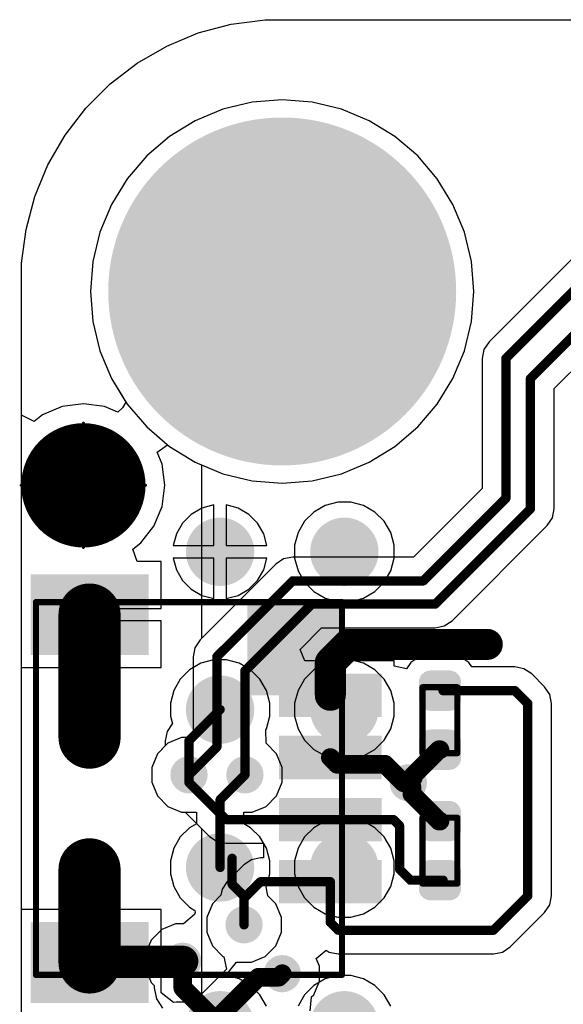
# Model space of a CAD drawing. Header units: inches. Extents: x 0.3 to 40.7, y 0 to 25.4.
# Tile 2 of 13: x 0.3 to 9, y 9.2 to 25.1. Entities that reach past the tile are written whole.
import ezdxf

# ---------------------------------------------------------------- set-up
doc = ezdxf.new("R2010")
doc.units = ezdxf.units.IN
for name, color, linetype in [('BOTTOM', 5, 'Continuous'), ('Bottom Solder', 6, 'Continuous'), ('Pad Holes', 156, 'Continuous'), ('TOP', 1, 'Continuous'), ('Top Assembly', 56, 'Continuous'), ('Top Solder', 216, 'Continuous'), ('Via Holes', 16, 'Continuous')]:
    doc.layers.add(name, color=color, linetype=linetype)

# ---------------------------------------------------------------- blocks, each defined once
blk = doc.blocks.new('F_____________1___F_________1_2630')
at = {"layer": 'TOP'}
h = blk.add_hatch(color=1, dxfattribs=at)
edge = h.paths.add_edge_path()
edge.add_arc((0, 0), 0.5, 0, 360)
at = {"layer": 'Top Solder'}
h = blk.add_hatch(color=216, dxfattribs=at)
edge = h.paths.add_edge_path()
edge.add_arc((0, 0), 1, 0, 360)
at = {"layer": 'TOP'}
for points, const_width in [([(0.5, 0, 1), (-0.5, 0, 1)], 1), ([(-0.75, 0, 1), (-0.25, 0, 1)], 0.5), ([(0.25, 0, 1), (0.75, 0, 1)], 0.5)]:
    blk.add_lwpolyline(points, format="xyb", close=True, dxfattribs=dict(at, const_width=const_width))
at = {"layer": 'Top Assembly', "const_width": 0.05}
for points in [[(0, 0), (0, 1)], [(0, 0), (-1, 0)], [(1, 0), (0, 0)], [(0, -1), (0, 0)]]:
    blk.add_lwpolyline(points, dxfattribs=at)
at = {"layer": 'Top Assembly'}
for points, const_width in [([(-0.012, 1, 1), (0.012, 1, 1)], 0.025), ([(0.5, 0, 1), (-0.5, 0, 1)], 0.05), ([(-1.012, 0, 1), (-0.988, 0, 1)], 0.025), ([(-0.512, 0, 1), (-0.487, 0, 1)], 0.025), ([(-0.012, 0, 1), (0.012, 0, 1)], 0.025), ([(-0.012, 0, 1), (0.012, 0, 1)], 0.025), ([(-0.012, 0, 1), (0.012, 0, 1)], 0.025), ([(-0.012, 0, 1), (0.012, 0, 1)], 0.025), ([(0.487, 0, 1), (0.512, 0, 1)], 0.025), ([(0.988, 0, 1), (1.012, 0, 1)], 0.025), ([(-0.012, -1, 1), (0.012, -1, 1)], 0.025)]:
    blk.add_lwpolyline(points, format="xyb", close=True, dxfattribs=dict(at, const_width=const_width))
blk = doc.blocks.new('RES_0402_2641')
at = {"layer": 'TOP'}
h = blk.add_hatch(color=1, dxfattribs=at)
edge = h.paths.add_edge_path()
edge.add_arc((-0.34, -0.15), 0.14, 270, 360)
edge.add_line((-0.2, -0.15), (-0.2, 0.15))
edge.add_arc((-0.34, 0.15), 0.14, 0, 90)
edge.add_line((-0.34, 0.29), (-0.61, 0.29))
edge.add_arc((-0.61, 0.15), 0.14, 90, 180)
edge.add_line((-0.75, 0.15), (-0.75, -0.15))
edge.add_arc((-0.61, -0.15), 0.14, 180, 270)
edge.add_line((-0.61, -0.29), (-0.34, -0.29))
h = blk.add_hatch(color=1, dxfattribs=at)
edge = h.paths.add_edge_path()
edge.add_arc((0.34, 0.15), 0.14, 90, 180)
edge.add_line((0.2, 0.15), (0.2, -0.15))
edge.add_arc((0.34, -0.15), 0.14, 180, 270)
edge.add_line((0.34, -0.29), (0.61, -0.29))
edge.add_arc((0.61, -0.15), 0.14, 270, 360)
edge.add_line((0.75, -0.15), (0.75, 0.15))
edge.add_arc((0.61, 0.15), 0.14, 0, 90)
edge.add_line((0.61, 0.29), (0.34, 0.29))
at = {"layer": 'Top Solder'}
h = blk.add_hatch(color=216, dxfattribs=at)
edge = h.paths.add_edge_path()
edge.add_arc((-0.34, -0.15), 0.19, 270, 360)
edge.add_line((-0.15, -0.15), (-0.15, 0.15))
edge.add_arc((-0.34, 0.15), 0.19, 0, 90)
edge.add_line((-0.34, 0.34), (-0.61, 0.34))
edge.add_arc((-0.61, 0.15), 0.19, 90, 180)
edge.add_line((-0.8, 0.15), (-0.8, -0.15))
edge.add_arc((-0.61, -0.15), 0.19, 180, 270)
edge.add_line((-0.61, -0.34), (-0.34, -0.34))
h = blk.add_hatch(color=216, dxfattribs=at)
edge = h.paths.add_edge_path()
edge.add_arc((0.34, 0.15), 0.19, 90, 180)
edge.add_line((0.15, 0.15), (0.15, -0.15))
edge.add_arc((0.34, -0.15), 0.19, 180, 270)
edge.add_line((0.34, -0.34), (0.61, -0.34))
edge.add_arc((0.61, -0.15), 0.19, 270, 360)
edge.add_line((0.8, -0.15), (0.8, 0.15))
edge.add_arc((0.61, 0.15), 0.19, 0, 90)
edge.add_line((0.61, 0.34), (0.34, 0.34))
at = {"layer": 'Top Assembly', "const_width": 0.1}
for points in [[(-0.53, -0.28), (-0.53, 0.28)], [(0.53, 0.28), (-0.53, 0.28)], [(0.53, -0.28), (0.53, 0.28)], [(0.53, -0.28), (-0.53, -0.28)]]:
    blk.add_lwpolyline(points, dxfattribs=at)
at = {"layer": 'Top Assembly', "const_width": 0.05}
for points in [[(-0.555, 0.28, 1), (-0.505, 0.28, 1)], [(-0.555, 0.28, 1), (-0.505, 0.28, 1)], [(0.505, 0.28, 1), (0.555, 0.28, 1)], [(0.505, 0.28, 1), (0.555, 0.28, 1)], [(-0.555, -0.28, 1), (-0.505, -0.28, 1)], [(-0.555, -0.28, 1), (-0.505, -0.28, 1)], [(0.505, -0.28, 1), (0.555, -0.28, 1)], [(0.505, -0.28, 1), (0.555, -0.28, 1)]]:
    blk.add_lwpolyline(points, format="xyb", close=True, dxfattribs=at)
blk = doc.blocks.new('RES_0402_2642')
at = {"layer": 'TOP'}
h = blk.add_hatch(color=1, dxfattribs=at)
edge = h.paths.add_edge_path()
edge.add_arc((-0.34, -0.15), 0.14, 270, 360)
edge.add_line((-0.2, -0.15), (-0.2, 0.15))
edge.add_arc((-0.34, 0.15), 0.14, 0, 90)
edge.add_line((-0.34, 0.29), (-0.61, 0.29))
edge.add_arc((-0.61, 0.15), 0.14, 90, 180)
edge.add_line((-0.75, 0.15), (-0.75, -0.15))
edge.add_arc((-0.61, -0.15), 0.14, 180, 270)
edge.add_line((-0.61, -0.29), (-0.34, -0.29))
h = blk.add_hatch(color=1, dxfattribs=at)
edge = h.paths.add_edge_path()
edge.add_arc((0.34, 0.15), 0.14, 90, 180)
edge.add_line((0.2, 0.15), (0.2, -0.15))
edge.add_arc((0.34, -0.15), 0.14, 180, 270)
edge.add_line((0.34, -0.29), (0.61, -0.29))
edge.add_arc((0.61, -0.15), 0.14, 270, 360)
edge.add_line((0.75, -0.15), (0.75, 0.15))
edge.add_arc((0.61, 0.15), 0.14, 0, 90)
edge.add_line((0.61, 0.29), (0.34, 0.29))
at = {"layer": 'Top Solder'}
h = blk.add_hatch(color=216, dxfattribs=at)
edge = h.paths.add_edge_path()
edge.add_arc((-0.34, -0.15), 0.19, 270, 360)
edge.add_line((-0.15, -0.15), (-0.15, 0.15))
edge.add_arc((-0.34, 0.15), 0.19, 0, 90)
edge.add_line((-0.34, 0.34), (-0.61, 0.34))
edge.add_arc((-0.61, 0.15), 0.19, 90, 180)
edge.add_line((-0.8, 0.15), (-0.8, -0.15))
edge.add_arc((-0.61, -0.15), 0.19, 180, 270)
edge.add_line((-0.61, -0.34), (-0.34, -0.34))
h = blk.add_hatch(color=216, dxfattribs=at)
edge = h.paths.add_edge_path()
edge.add_arc((0.34, 0.15), 0.19, 90, 180)
edge.add_line((0.15, 0.15), (0.15, -0.15))
edge.add_arc((0.34, -0.15), 0.19, 180, 270)
edge.add_line((0.34, -0.34), (0.61, -0.34))
edge.add_arc((0.61, -0.15), 0.19, 270, 360)
edge.add_line((0.8, -0.15), (0.8, 0.15))
edge.add_arc((0.61, 0.15), 0.19, 0, 90)
edge.add_line((0.61, 0.34), (0.34, 0.34))
at = {"layer": 'Top Assembly', "const_width": 0.1}
for points in [[(-0.53, 0.28), (-0.53, -0.28)], [(-0.53, 0.28), (0.53, 0.28)], [(0.53, 0.28), (0.53, -0.28)], [(-0.53, -0.28), (0.53, -0.28)]]:
    blk.add_lwpolyline(points, dxfattribs=at)
at = {"layer": 'Top Assembly', "const_width": 0.05}
for points in [[(-0.555, 0.28, 1), (-0.505, 0.28, 1)], [(-0.555, 0.28, 1), (-0.505, 0.28, 1)], [(0.505, 0.28, 1), (0.555, 0.28, 1)], [(0.505, 0.28, 1), (0.555, 0.28, 1)], [(-0.555, -0.28, 1), (-0.505, -0.28, 1)], [(-0.555, -0.28, 1), (-0.505, -0.28, 1)], [(0.505, -0.28, 1), (0.555, -0.28, 1)], [(0.505, -0.28, 1), (0.555, -0.28, 1)]]:
    blk.add_lwpolyline(points, format="xyb", close=True, dxfattribs=at)
blk = doc.blocks.new('SM04B_SRSS_TB_LF__SN__F_________1_2643')
at = {"layer": 'TOP'}
for points in [[(-3.4, 2.838), (-2.2, 2.838), (-2.2, 1.038), (-3.4, 1.038)], [(2.2, 2.838), (3.4, 2.838), (3.4, 1.038), (2.2, 1.038)], [(-1.8, -1.162), (-1.2, -1.162), (-1.2, -2.712), (-1.8, -2.712)], [(-0.8, -1.162), (-0.2, -1.162), (-0.2, -2.712), (-0.8, -2.712)], [(0.2, -1.162), (0.8, -1.162), (0.8, -2.712), (0.2, -2.712)], [(1.2, -1.162), (1.8, -1.162), (1.8, -2.712), (1.2, -2.712)]]:
    blk.add_hatch(color=1, dxfattribs=at).paths.add_polyline_path(points)
at = {"layer": 'Top Assembly'}
blk.add_hatch(color=56, dxfattribs=at).paths.add_polyline_path([(1.5, -2.125), (3, -2.125), (3, -0.6), (1.5, -0.6)])
at = {"layer": 'Top Solder'}
for points in [[(-3.45, 2.888), (-2.15, 2.888), (-2.15, 0.988), (-3.45, 0.988)], [(2.15, 2.888), (3.45, 2.888), (3.45, 0.988), (2.15, 0.988)], [(-1.85, -1.112), (-1.15, -1.112), (-1.15, -2.762), (-1.85, -2.762)], [(-0.85, -1.112), (-0.15, -1.112), (-0.15, -2.762), (-0.85, -2.762)], [(0.15, -1.112), (0.85, -1.112), (0.85, -2.762), (0.15, -2.762)], [(1.15, -1.112), (1.85, -1.112), (1.85, -2.762), (1.15, -2.762)]]:
    blk.add_hatch(color=216, dxfattribs=at).paths.add_polyline_path(points)
at = {"layer": 'Top Assembly', "const_width": 0.1}
for points in [[(-3, 2.8), (-3, -2.125)], [(-3, 2.8), (0.675, 2.8)], [(0.675, 2.8), (3, 2.8)], [(3, 2.8), (3, -2.125)], [(-3, -2.125), (0, -2.125)], [(3, -2.125), (0, -2.125)]]:
    blk.add_lwpolyline(points, dxfattribs=at)
at = {"layer": 'Top Assembly', "const_width": 0.05}
for points in [[(-3.025, 2.8, 1), (-2.975, 2.8, 1)], [(-3.025, 2.8, 1), (-2.975, 2.8, 1)], [(0.65, 2.8, 1), (0.7, 2.8, 1)], [(0.65, 2.8, 1), (0.7, 2.8, 1)], [(2.975, 2.8, 1), (3.025, 2.8, 1)], [(2.975, 2.8, 1), (3.025, 2.8, 1)], [(-3.025, -2.125, 1), (-2.975, -2.125, 1)], [(-3.025, -2.125, 1), (-2.975, -2.125, 1)], [(-0.025, -2.125, 1), (0.025, -2.125, 1)], [(-0.025, -2.125, 1), (0.025, -2.125, 1)], [(2.975, -2.125, 1), (3.025, -2.125, 1)], [(2.975, -2.125, 1), (3.025, -2.125, 1)]]:
    blk.add_lwpolyline(points, format="xyb", close=True, dxfattribs=at)
blk = doc.blocks.new('TP_1_00MM_B_2647')
at = {"layer": 'BOTTOM'}
h = blk.add_hatch(color=5, dxfattribs=at)
edge = h.paths.add_edge_path()
edge.add_arc((0, 0), 0.5, 0, 360)
at = {"layer": 'Bottom Solder'}
h = blk.add_hatch(color=6, dxfattribs=at)
edge = h.paths.add_edge_path()
edge.add_arc((0, 0), 0.55, 0, 360)
blk = doc.blocks.new('TP_1_00MM_B_2648')
at = {"layer": 'BOTTOM'}
h = blk.add_hatch(color=5, dxfattribs=at)
edge = h.paths.add_edge_path()
edge.add_arc((0, 0), 0.5, 0, 360)
at = {"layer": 'Bottom Solder'}
h = blk.add_hatch(color=6, dxfattribs=at)
edge = h.paths.add_edge_path()
edge.add_arc((0, 0), 0.55, 0, 360)
blk = doc.blocks.new('TP_1_00MM_B_2649')
at = {"layer": 'BOTTOM'}
h = blk.add_hatch(color=5, dxfattribs=at)
edge = h.paths.add_edge_path()
edge.add_arc((0, 0), 0.5, 0, 360)
at = {"layer": 'Bottom Solder'}
h = blk.add_hatch(color=6, dxfattribs=at)
edge = h.paths.add_edge_path()
edge.add_arc((0, 0), 0.55, 0, 360)
blk = doc.blocks.new('TP_1_00MM_B_2650')
at = {"layer": 'BOTTOM'}
h = blk.add_hatch(color=5, dxfattribs=at)
edge = h.paths.add_edge_path()
edge.add_arc((0, 0), 0.5, 0, 360)
at = {"layer": 'Bottom Solder'}
h = blk.add_hatch(color=6, dxfattribs=at)
edge = h.paths.add_edge_path()
edge.add_arc((0, 0), 0.55, 0, 360)
blk = doc.blocks.new('TP_1_00MM_B_2651')
at = {"layer": 'BOTTOM'}
h = blk.add_hatch(color=5, dxfattribs=at)
edge = h.paths.add_edge_path()
edge.add_arc((0, 0), 0.5, 0, 360)
at = {"layer": 'Bottom Solder'}
h = blk.add_hatch(color=6, dxfattribs=at)
edge = h.paths.add_edge_path()
edge.add_arc((0, 0), 0.55, 0, 360)
blk = doc.blocks.new('TP_1_00MM_B_2652')
at = {"layer": 'BOTTOM'}
h = blk.add_hatch(color=5, dxfattribs=at)
edge = h.paths.add_edge_path()
edge.add_arc((0, 0), 0.5, 0, 360)
at = {"layer": 'Bottom Solder'}
h = blk.add_hatch(color=6, dxfattribs=at)
edge = h.paths.add_edge_path()
edge.add_arc((0, 0), 0.55, 0, 360)
blk = doc.blocks.new('TP_1_00MM_B_2653')
at = {"layer": 'BOTTOM'}
h = blk.add_hatch(color=5, dxfattribs=at)
edge = h.paths.add_edge_path()
edge.add_arc((0, 0), 0.5, 0, 360)
at = {"layer": 'Bottom Solder'}
h = blk.add_hatch(color=6, dxfattribs=at)
edge = h.paths.add_edge_path()
edge.add_arc((0, 0), 0.55, 0, 360)
blk = doc.blocks.new('TP_1_00MM_B_2654')
at = {"layer": 'BOTTOM'}
h = blk.add_hatch(color=5, dxfattribs=at)
edge = h.paths.add_edge_path()
edge.add_arc((0, 0), 0.5, 0, 360)
at = {"layer": 'Bottom Solder'}
h = blk.add_hatch(color=6, dxfattribs=at)
edge = h.paths.add_edge_path()
edge.add_arc((0, 0), 0.55, 0, 360)

msp = doc.modelspace()

# ---------------------------------------------------------------- hatches: boundary and pattern name
at = {"layer": 'BOTTOM'}
h = msp.add_hatch(color=5, dxfattribs=at)
edge = h.paths.add_edge_path()
edge.add_arc((4.5, 20.68), 1.5, 0, 360)
h = msp.add_hatch(color=5, dxfattribs=at)
edge = h.paths.add_edge_path()
edge.add_arc((3, 12.9), 0.3, 0, 360)
h = msp.add_hatch(color=5, dxfattribs=at)
edge = h.paths.add_edge_path()
edge.add_arc((3.9, 12.9), 0.3, 0, 360)
h = msp.add_hatch(color=5, dxfattribs=at)
edge = h.paths.add_edge_path()
edge.add_arc((6.53, 12.772), 0.3, 0, 360)
h = msp.add_hatch(color=5, dxfattribs=at)
edge = h.paths.add_edge_path()
edge.add_arc((3.886, 10.486), 0.3, 0, 360)
h = msp.add_hatch(color=5, dxfattribs=at)
edge = h.paths.add_edge_path()
edge.add_arc((2.9, 9.9), 0.3, 0, 360)
h = msp.add_hatch(color=5, dxfattribs=at)
edge = h.paths.add_edge_path()
edge.add_arc((4.5, 9.7), 0.3, 0, 360)
at = {"layer": 'Bottom Solder'}
h = msp.add_hatch(color=6, dxfattribs=at)
edge = h.paths.add_edge_path()
edge.add_arc((4.5, 20.68), 2.8, 0, 360)
at = {"layer": 'Pad Holes'}
h = msp.add_hatch(color=7, dxfattribs=at)
edge = h.paths.add_edge_path()
edge.add_arc((4.5, 20.68), 1.6, 0, 360)
at = {"layer": 'TOP'}
h = msp.add_hatch(color=1, dxfattribs=at)
edge = h.paths.add_edge_path()
edge.add_arc((4.5, 20.68), 1.5, 0, 360)
h = msp.add_hatch(color=1, dxfattribs=at)
edge = h.paths.add_edge_path()
edge.add_arc((3, 12.9), 0.3, 0, 360)
h = msp.add_hatch(color=1, dxfattribs=at)
edge = h.paths.add_edge_path()
edge.add_arc((3.9, 12.9), 0.3, 0, 360)
h = msp.add_hatch(color=1, dxfattribs=at)
edge = h.paths.add_edge_path()
edge.add_arc((6.53, 12.772), 0.3, 0, 360)
h = msp.add_hatch(color=1, dxfattribs=at)
edge = h.paths.add_edge_path()
edge.add_arc((3.886, 10.486), 0.3, 0, 360)
h = msp.add_hatch(color=1, dxfattribs=at)
edge = h.paths.add_edge_path()
edge.add_arc((2.9, 9.9), 0.3, 0, 360)
h = msp.add_hatch(color=1, dxfattribs=at)
edge = h.paths.add_edge_path()
edge.add_arc((4.5, 9.7), 0.3, 0, 360)
at = {"layer": 'Top Solder'}
h = msp.add_hatch(color=216, dxfattribs=at)
edge = h.paths.add_edge_path()
edge.add_arc((4.5, 20.68), 2.8, 0, 360)
at = {"layer": 'Via Holes'}
h = msp.add_hatch(color=7, dxfattribs=at)
edge = h.paths.add_edge_path()
edge.add_arc((3, 12.9), 0.15, 0, 360)
h = msp.add_hatch(color=7, dxfattribs=at)
edge = h.paths.add_edge_path()
edge.add_arc((3.9, 12.9), 0.15, 0, 360)
h = msp.add_hatch(color=7, dxfattribs=at)
edge = h.paths.add_edge_path()
edge.add_arc((6.53, 12.772), 0.15, 0, 360)
h = msp.add_hatch(color=7, dxfattribs=at)
edge = h.paths.add_edge_path()
edge.add_arc((3.886, 10.486), 0.15, 0, 360)
h = msp.add_hatch(color=7, dxfattribs=at)
edge = h.paths.add_edge_path()
edge.add_arc((2.9, 9.9), 0.15, 0, 360)
h = msp.add_hatch(color=7, dxfattribs=at)
edge = h.paths.add_edge_path()
edge.add_arc((4.5, 9.7), 0.15, 0, 360)

# ---------------------------------------------------------------- linework, layer by layer
at = {"layer": 'BOTTOM'}
for p, q in [((3.68, 24.982), (4.225, 25.054)), ((4.225, 25.054), (4.5, 25.054)), ((4.5, 25.054), (15.725, 25.054)), ((3.149, 24.84), (3.68, 24.982)), ((2.641, 24.63), (3.149, 24.84)), ((2.165, 24.355), (2.641, 24.63)), ((1.729, 24.02), (2.165, 24.355)), ((1.34, 23.631), (1.729, 24.02)), ((1.005, 23.195), (1.34, 23.631)), ((3.547, 23.614), (3.1, 23.428)), ((4.017, 23.727), (3.547, 23.614)), ((4.5, 23.765), (4.017, 23.727)), ((4.983, 23.727), (4.5, 23.765)), ((5.453, 23.614), (4.983, 23.727)), ((5.9, 23.428), (5.453, 23.614)), ((3.1, 23.428), (2.687, 23.175)), ((6.313, 23.175), (5.9, 23.428)), ((0.73, 22.719), (1.005, 23.195)), ((2.687, 23.175), (2.319, 22.861)), ((6.681, 22.861), (6.313, 23.175)), ((2.319, 22.861), (2.005, 22.493)), ((6.995, 22.493), (6.681, 22.861)), ((0.52, 22.211), (0.73, 22.719)), ((2.005, 22.493), (1.752, 22.08)), ((7.248, 22.08), (6.995, 22.493)), ((0.378, 21.68), (0.52, 22.211)), ((1.752, 22.08), (1.566, 21.633)), ((7.434, 21.633), (7.248, 22.08)), ((0.306, 21.135), (0.378, 21.68)), ((1.566, 21.633), (1.453, 21.163)), ((7.547, 21.163), (7.434, 21.633)), ((0.306, 20.86), (0.306, 21.135)), ((1.453, 21.163), (1.416, 20.68)), ((7.585, 20.68), (7.547, 21.163)), ((0.306, 4.5), (0.306, 20.86)), ((1.416, 20.68), (1.453, 20.197)), ((7.547, 20.197), (7.585, 20.68)), ((1.453, 20.197), (1.566, 19.727)), ((7.434, 19.727), (7.547, 20.197)), ((1.566, 19.727), (1.752, 19.28)), ((7.248, 19.28), (7.434, 19.727)), ((1.752, 19.28), (2.005, 18.867)), ((6.995, 18.867), (7.248, 19.28)), ((2.005, 18.867), (2.319, 18.499)), ((6.681, 18.499), (6.995, 18.867)), ((2.319, 18.499), (2.687, 18.185)), ((6.313, 18.185), (6.681, 18.499)), ((2.687, 18.185), (3.1, 17.932)), ((5.9, 17.932), (6.313, 18.185)), ((3.1, 17.932), (3.547, 17.746)), ((5.453, 17.746), (5.9, 17.932)), ((3.547, 17.746), (4.017, 17.633)), ((4.017, 17.633), (4.5, 17.596)), ((4.5, 17.596), (4.983, 17.633)), ((4.983, 17.633), (5.453, 17.746)), ((5.395, 17.29), (5.191, 17.235)), ((5.605, 17.29), (5.395, 17.29)), ((5.809, 17.235), (5.605, 17.29)), ((3.209, 17.193), (3.037, 17.093)), ((3.4, 17.244), (3.209, 17.193)), ((3.4, 16.59), (3.4, 17.244)), ((3.791, 17.193), (3.6, 17.244)), ((3.6, 17.244), (3.6, 16.59)), ((3.963, 17.093), (3.791, 17.193)), ((5.009, 17.13), (4.86, 16.981)), ((5.191, 17.235), (5.009, 17.13)), ((5.991, 17.13), (5.809, 17.235)), ((6.14, 16.981), (5.991, 17.13)), ((3.037, 17.093), (2.897, 16.953)), ((4.103, 16.953), (3.963, 17.093)), ((4.86, 16.981), (4.755, 16.799)), ((6.246, 16.799), (6.14, 16.981)), ((2.897, 16.953), (2.797, 16.781)), ((4.203, 16.781), (4.103, 16.953)), ((4.755, 16.799), (4.7, 16.595)), ((6.3, 16.595), (6.246, 16.799)), ((2.797, 16.781), (2.746, 16.59)), ((4.254, 16.59), (4.203, 16.781)), ((2.746, 16.59), (3.4, 16.59)), ((3.6, 16.59), (4.254, 16.59)), ((4.7, 16.595), (4.7, 16.385)), ((6.3, 16.385), (6.3, 16.595)), ((3.4, 16.39), (2.746, 16.39)), ((2.746, 16.39), (2.797, 16.199)), ((3.4, 15.736), (3.4, 16.39)), ((4.254, 16.39), (3.6, 16.39)), ((3.6, 16.39), (3.6, 15.736)), ((4.203, 16.199), (4.254, 16.39)), ((4.7, 16.385), (4.755, 16.181)), ((6.246, 16.181), (6.3, 16.385)), ((2.797, 16.199), (2.897, 16.027)), ((4.103, 16.027), (4.203, 16.199)), ((4.755, 16.181), (4.86, 15.999)), ((6.14, 15.999), (6.246, 16.181)), ((2.897, 16.027), (3.037, 15.887)), ((3.963, 15.887), (4.103, 16.027)), ((3.037, 15.887), (3.209, 15.787)), ((3.791, 15.787), (3.963, 15.887)), ((4.86, 15.999), (5.009, 15.85)), ((5.009, 15.85), (5.191, 15.745)), ((5.809, 15.745), (5.991, 15.85)), ((5.991, 15.85), (6.14, 15.999)), ((3.209, 15.787), (3.4, 15.736)), ((3.6, 15.736), (3.791, 15.787)), ((5.191, 15.745), (5.395, 15.69)), ((5.395, 15.69), (5.605, 15.69)), ((5.605, 15.69), (5.809, 15.745)), ((3.395, 14.75), (3.191, 14.695)), ((3.605, 14.75), (3.395, 14.75)), ((3.809, 14.695), (3.605, 14.75)), ((5.395, 14.75), (5.191, 14.695)), ((5.605, 14.75), (5.395, 14.75)), ((5.809, 14.695), (5.605, 14.75)), ((3.009, 14.59), (2.86, 14.441)), ((3.191, 14.695), (3.009, 14.59)), ((3.991, 14.59), (3.809, 14.695)), ((4.14, 14.441), (3.991, 14.59)), ((5.009, 14.59), (4.86, 14.441)), ((5.191, 14.695), (5.009, 14.59)), ((5.991, 14.59), (5.809, 14.695)), ((6.14, 14.441), (5.991, 14.59)), ((2.86, 14.441), (2.755, 14.259)), ((4.245, 14.259), (4.14, 14.441)), ((4.86, 14.441), (4.755, 14.259)), ((6.246, 14.259), (6.14, 14.441)), ((2.755, 14.259), (2.7, 14.055)), ((4.3, 14.055), (4.245, 14.259)), ((4.755, 14.259), (4.7, 14.055)), ((6.3, 14.055), (6.246, 14.259)), ((2.7, 14.055), (2.7, 13.845)), ((4.3, 13.845), (4.3, 14.055)), ((4.7, 14.055), (4.7, 13.845)), ((6.3, 13.845), (6.3, 14.055)), ((2.7, 13.845), (2.733, 13.723)), ((4.245, 13.641), (4.3, 13.845)), ((4.7, 13.845), (4.755, 13.641)), ((6.246, 13.641), (6.3, 13.845)), ((2.73, 13.72), (2.647, 13.596)), ((2.733, 13.723), (2.73, 13.72)), ((4.237, 13.626), (4.245, 13.641)), ((4.755, 13.641), (4.86, 13.459)), ((6.14, 13.459), (6.246, 13.641)), ((2.647, 13.596), (2.618, 13.45)), ((4.24, 13.409), (4.237, 13.626)), ((2.618, 13.366), (2.491, 13.24)), ((2.618, 13.45), (2.618, 13.366)), ((4.409, 13.24), (4.24, 13.409)), ((4.86, 13.459), (5.009, 13.31)), ((5.991, 13.31), (6.14, 13.459)), ((2.491, 13.24), (2.4, 13.019)), ((4.5, 13.019), (4.409, 13.24)), ((5.009, 13.31), (5.191, 13.205)), ((5.191, 13.205), (5.395, 13.15)), ((5.605, 13.15), (5.809, 13.205)), ((5.809, 13.205), (5.991, 13.31)), ((2.4, 13.019), (2.4, 12.781)), ((4.5, 12.781), (4.5, 13.019)), ((5.395, 13.15), (5.605, 13.15)), ((2.4, 12.781), (2.491, 12.56)), ((4.409, 12.56), (4.5, 12.781)), ((2.491, 12.56), (2.66, 12.391)), ((4.24, 12.391), (4.409, 12.56)), ((2.66, 12.391), (2.881, 12.3)), ((4.019, 12.3), (4.24, 12.391)), ((2.881, 12.3), (3.118, 12.3)), ((3.118, 12.3), (3.118, 12.113)), ((3.882, 12.113), (3.882, 12.3)), ((3.882, 12.3), (4.019, 12.3)), ((5.395, 12.21), (5.191, 12.155)), ((5.605, 12.21), (5.395, 12.21)), ((5.809, 12.155), (5.605, 12.21)), ((3.009, 12.05), (2.86, 11.901)), ((3.118, 12.113), (3.009, 12.05)), ((3.991, 12.05), (3.882, 12.113)), ((4.14, 11.901), (3.991, 12.05)), ((5.009, 12.05), (4.86, 11.901)), ((5.191, 12.155), (5.009, 12.05)), ((5.991, 12.05), (5.809, 12.155)), ((6.14, 11.901), (5.991, 12.05)), ((2.86, 11.901), (2.755, 11.719)), ((4.245, 11.719), (4.14, 11.901)), ((4.86, 11.901), (4.755, 11.719)), ((6.246, 11.719), (6.14, 11.901)), ((2.755, 11.719), (2.7, 11.515)), ((4.3, 11.515), (4.245, 11.719)), ((4.755, 11.719), (4.7, 11.515)), ((6.3, 11.515), (6.246, 11.719)), ((2.7, 11.515), (2.7, 11.305)), ((4.3, 11.305), (4.3, 11.515)), ((4.7, 11.515), (4.7, 11.305)), ((6.3, 11.305), (6.3, 11.515)), ((2.7, 11.305), (2.755, 11.101)), ((4.245, 11.101), (4.3, 11.305)), ((4.7, 11.305), (4.755, 11.101)), ((6.246, 11.101), (6.3, 11.305)), ((2.755, 11.101), (2.86, 10.919)), ((4.24, 11.091), (4.245, 11.101)), ((4.755, 11.101), (4.86, 10.919)), ((6.14, 10.919), (6.246, 11.101)), ((4.267, 10.953), (4.24, 11.091)), ((4.395, 10.826), (4.267, 10.953)), ((2.86, 10.919), (3.009, 10.77)), ((4.486, 10.605), (4.395, 10.826)), ((4.86, 10.919), (5.009, 10.77)), ((5.991, 10.77), (6.14, 10.919)), ((3.086, 10.655), (2.91, 10.5)), ((3.009, 10.77), (3.096, 10.719)), ((3.099, 10.684), (3.086, 10.655)), ((3.096, 10.719), (3.099, 10.684)), ((5.009, 10.77), (5.191, 10.665)), ((5.191, 10.665), (5.395, 10.61)), ((5.605, 10.61), (5.809, 10.665)), ((5.809, 10.665), (5.991, 10.77)), ((2.781, 10.5), (2.56, 10.409)), ((2.91, 10.5), (2.781, 10.5)), ((4.486, 10.367), (4.486, 10.605)), ((5.395, 10.61), (5.605, 10.61)), ((2.56, 10.409), (2.391, 10.24)), ((4.395, 10.146), (4.486, 10.367)), ((2.391, 10.24), (2.3, 10.019)), ((4.226, 9.977), (4.395, 10.146)), ((2.3, 10.019), (2.3, 9.781)), ((3.638, 9.723), (3.767, 9.886)), ((3.767, 9.886), (4.005, 9.886)), ((4.005, 9.886), (4.226, 9.977)), ((2.3, 9.781), (2.391, 9.56)), ((3.637, 9.71), (3.638, 9.723)), ((3.669, 9.653), (3.637, 9.71)), ((5.395, 9.67), (5.191, 9.615)), ((5.605, 9.67), (5.395, 9.67)), ((5.809, 9.615), (5.605, 9.67)), ((2.391, 9.56), (2.441, 9.51)), ((2.441, 9.51), (2.441, 9.47)), ((3.809, 9.615), (3.669, 9.653)), ((3.991, 9.51), (3.809, 9.615)), ((4.14, 9.361), (3.991, 9.51)), ((5.009, 9.51), (4.86, 9.361)), ((5.191, 9.615), (5.009, 9.51)), ((5.991, 9.51), (5.809, 9.615)), ((6.14, 9.361), (5.991, 9.51)), ((2.441, 9.47), (2.476, 9.294)), ((4.245, 9.179), (4.14, 9.361)), ((4.86, 9.361), (4.755, 9.179)), ((6.246, 9.179), (6.14, 9.361)), ((2.476, 9.294), (2.576, 9.146))]:
    msp.add_line(p, q, dxfattribs=at)
for points, const_width in [([(3, 13.45), (3.5, 13.95)], 0.15), ([(3, 12.9), (3, 13.45)], 0.15), ([(3.5, 12.5), (3.9, 12.9)], 0.15), ([(3.5, 11.41), (3.5, 12.5)], 0.15), ([(3.694, 11.14), (3.694, 11.557)], 0.15), ([(3.694, 11.14), (3.886, 10.948)], 0.15), ([(3.886, 10.486), (3.886, 10.948)], 0.15), ([(2.9, 9.47), (2.9, 9.9)], 0.3), ([(2.9, 9.47), (3.5, 8.87)], 0.3)]:
    msp.add_lwpolyline(points, dxfattribs=dict(at, const_width=const_width))
for points, const_width in [([(3.463, 13.95, 1), (3.538, 13.95, 1)], 0.075), ([(2.962, 13.45, 1), (3.037, 13.45, 1)], 0.075), ([(2.962, 13.45, 1), (3.037, 13.45, 1)], 0.075), ([(2.962, 12.9, 1), (3.037, 12.9, 1)], 0.075), ([(3.862, 12.9, 1), (3.938, 12.9, 1)], 0.075), ([(3.463, 12.5, 1), (3.538, 12.5, 1)], 0.075), ([(3.463, 12.5, 1), (3.538, 12.5, 1)], 0.075), ([(3.656, 11.557, 1), (3.731, 11.557, 1)], 0.075), ([(3.463, 11.41, 1), (3.538, 11.41, 1)], 0.075), ([(3.656, 11.14, 1), (3.731, 11.14, 1)], 0.075), ([(3.656, 11.14, 1), (3.731, 11.14, 1)], 0.075), ([(3.849, 10.948, 1), (3.924, 10.948, 1)], 0.075), ([(3.849, 10.948, 1), (3.924, 10.948, 1)], 0.075), ([(3.849, 10.486, 1), (3.924, 10.486, 1)], 0.075), ([(2.825, 9.9, 1), (2.975, 9.9, 1)], 0.15), ([(2.825, 9.47, 1), (2.975, 9.47, 1)], 0.15), ([(2.825, 9.47, 1), (2.975, 9.47, 1)], 0.15)]:
    msp.add_lwpolyline(points, format="xyb", close=True, dxfattribs=dict(at, const_width=const_width))
at = {"layer": 'TOP'}
for p, q in [((3.68, 24.982), (4.225, 25.054)), ((4.225, 25.054), (4.5, 25.054)), ((4.5, 25.054), (15.79, 25.054)), ((3.149, 24.84), (3.68, 24.982)), ((2.641, 24.63), (3.149, 24.84)), ((2.165, 24.355), (2.641, 24.63)), ((1.729, 24.02), (2.165, 24.355)), ((1.34, 23.631), (1.729, 24.02)), ((1.005, 23.195), (1.34, 23.631)), ((3.547, 23.614), (3.1, 23.428)), ((4.017, 23.727), (3.547, 23.614)), ((4.5, 23.765), (4.017, 23.727)), ((4.983, 23.727), (4.5, 23.765)), ((5.453, 23.614), (4.983, 23.727)), ((5.9, 23.428), (5.453, 23.614)), ((3.1, 23.428), (2.687, 23.175)), ((6.313, 23.175), (5.9, 23.428)), ((0.73, 22.719), (1.005, 23.195)), ((2.687, 23.175), (2.319, 22.861)), ((6.681, 22.861), (6.313, 23.175)), ((2.319, 22.861), (2.005, 22.493)), ((6.995, 22.493), (6.681, 22.861)), ((0.52, 22.211), (0.73, 22.719)), ((2.005, 22.493), (1.752, 22.08)), ((7.248, 22.08), (6.995, 22.493)), ((0.378, 21.68), (0.52, 22.211)), ((1.752, 22.08), (1.566, 21.633)), ((7.434, 21.633), (7.248, 22.08)), ((0.306, 21.135), (0.378, 21.68)), ((1.566, 21.633), (1.453, 21.163)), ((7.547, 21.163), (7.434, 21.633)), ((9.567, 21.609), (7.83, 19.872)), ((0.306, 20.86), (0.306, 21.135)), ((1.453, 21.163), (1.416, 20.68)), ((7.585, 20.68), (7.547, 21.163)), ((0.306, 18.688), (0.306, 20.86)), ((1.416, 20.68), (1.453, 20.197)), ((7.547, 20.197), (7.585, 20.68)), ((8.878, 19.119), (10.439, 20.68)), ((1.453, 20.197), (1.566, 19.727)), ((7.434, 19.727), (7.547, 20.197)), ((7.83, 19.872), (7.747, 19.748)), ((1.566, 19.727), (1.752, 19.28)), ((7.248, 19.28), (7.434, 19.727)), ((7.747, 19.748), (7.718, 19.601)), ((7.718, 19.601), (7.718, 17.509)), ((1.752, 19.28), (1.984, 18.9)), ((6.995, 18.867), (7.248, 19.28)), ((8.878, 17.182), (8.878, 19.119)), ((1.3, 18.871), (0.961, 18.827)), ((1.639, 18.827), (1.3, 18.871)), ((1.984, 18.9), (1.932, 18.806)), ((6.681, 18.499), (6.995, 18.867)), ((0.961, 18.827), (0.644, 18.696)), ((1.852, 18.738), (1.639, 18.827)), ((1.932, 18.806), (1.852, 18.738)), ((0.506, 18.589), (0.306, 18.688)), ((0.644, 18.696), (0.506, 18.589)), ((6.313, 18.185), (6.681, 18.499)), ((2.486, 18.093), (2.653, 18.214)), ((2.486, 18.093), (2.653, 18.214)), ((2.567, 17.899), (2.486, 18.093)), ((2.567, 17.899), (2.486, 18.093)), ((2.653, 18.214), (2.687, 18.185)), ((2.653, 18.214), (2.687, 18.185)), ((2.687, 18.185), (3.1, 17.932)), ((2.687, 18.185), (3.1, 17.932)), ((5.9, 17.932), (6.313, 18.185)), ((3.1, 17.932), (3.547, 17.746)), ((3.1, 17.932), (3.2, 17.89)), ((5.453, 17.746), (5.9, 17.932)), ((2.611, 17.56), (2.567, 17.899)), ((2.611, 17.56), (2.567, 17.899)), ((3.2, 17.89), (3.2, 15.093)), ((3.547, 17.746), (4.017, 17.633)), ((4.017, 17.633), (4.5, 17.596)), ((4.5, 17.596), (4.983, 17.633)), ((4.983, 17.633), (5.453, 17.746)), ((2.567, 17.221), (2.611, 17.56)), ((2.567, 17.221), (2.611, 17.56)), ((7.718, 17.509), (6.613, 16.405)), ((2.436, 16.904), (2.567, 17.221)), ((2.436, 16.904), (2.567, 17.221)), ((8.849, 17.036), (8.878, 17.182)), ((8.766, 16.912), (8.849, 17.036)), ((2.227, 16.633), (2.436, 16.904)), ((2.227, 16.633), (2.436, 16.904)), ((7.233, 15.379), (8.766, 16.912)), ((2.098, 16.534), (2.227, 16.633)), ((2.098, 16.534), (2.227, 16.633)), ((2.166, 16.334), (2.098, 16.534)), ((2.166, 16.334), (2.098, 16.534)), ((2.553, 16.334), (2.166, 16.334)), ((2.553, 16.334), (2.166, 16.334)), ((2.553, 15.58), (2.553, 16.334)), ((2.553, 15.58), (2.553, 16.334)), ((4.523, 16.376), (4.399, 16.293)), ((4.67, 16.405), (4.523, 16.376)), ((6.613, 16.405), (4.67, 16.405)), ((4.399, 16.293), (3.178, 15.071)), ((1.399, 15.48), (1.399, 15.58)), ((1.399, 15.58), (2.553, 15.58)), ((1.399, 15.48), (1.399, 15.58)), ((1.399, 15.58), (2.553, 15.58)), ((1.299, 14.626), (1.299, 15.48)), ((1.299, 15.48), (1.399, 15.48)), ((1.299, 14.626), (1.299, 15.48)), ((1.299, 15.48), (1.399, 15.48)), ((2.553, 15.38), (1.499, 15.38)), ((1.499, 15.38), (1.499, 14.626)), ((2.553, 15.38), (1.499, 15.38)), ((1.499, 15.38), (1.499, 14.626)), ((2.553, 14.626), (2.553, 15.38)), ((2.553, 14.626), (2.553, 15.38)), ((7.109, 15.296), (7.233, 15.379)), ((4.787, 14.919), (5.135, 15.267)), ((5.135, 15.267), (6.963, 15.267)), ((6.963, 15.267), (7.109, 15.296)), ((3.178, 15.071), (3.095, 14.947)), ((3.178, 15.071), (3.095, 14.947)), ((3.2, 15.093), (3.178, 15.071)), ((3.095, 14.947), (3.066, 14.801)), ((3.095, 14.947), (3.066, 14.801)), ((4.863, 14.734), (4.787, 14.919)), ((3.066, 14.801), (3.066, 13.507)), ((3.066, 14.801), (3.066, 13.507)), ((6.717, 14.804), (6.572, 14.707)), ((6.889, 14.839), (6.717, 14.804)), ((7.189, 14.839), (6.889, 14.839)), ((7.361, 14.804), (7.189, 14.839)), ((7.506, 14.707), (7.361, 14.804)), ((0.306, 10.734), (0.306, 14.626)), ((0.306, 14.626), (1.299, 14.626)), ((0.306, 10.734), (0.306, 14.626)), ((0.306, 14.626), (1.299, 14.626)), ((1.499, 14.626), (2.553, 14.626)), ((1.499, 14.626), (2.553, 14.626)), ((5.175, 14.734), (4.863, 14.734)), ((5.175, 14.18), (5.175, 14.734)), ((6.304, 14.734), (5.375, 14.734)), ((5.375, 14.734), (5.375, 14.18)), ((6.304, 14.649), (6.304, 14.734)), ((6.503, 14.605), (6.304, 14.649)), ((6.572, 14.707), (6.503, 14.605)), ((7.553, 14.637), (7.506, 14.707)), ((8.245, 14.637), (7.553, 14.637)), ((8.391, 14.608), (8.245, 14.637)), ((8.515, 14.525), (8.391, 14.608)), ((8.722, 14.318), (8.515, 14.525)), ((8.805, 14.194), (8.722, 14.318)), ((5.375, 14.18), (5.175, 14.18)), ((8.834, 14.048), (8.805, 14.194)), ((8.834, 10.952), (8.834, 14.048)), ((2.881, 13.5), (2.66, 13.409)), ((2.881, 13.5), (2.66, 13.409)), ((3.059, 13.5), (2.881, 13.5)), ((3.059, 13.5), (2.881, 13.5)), ((3.066, 13.507), (3.059, 13.5)), ((3.066, 13.507), (3.059, 13.5)), ((2.66, 13.409), (2.491, 13.24)), ((2.66, 13.409), (2.491, 13.24)), ((2.491, 13.24), (2.4, 13.019)), ((2.491, 13.24), (2.4, 13.019)), ((2.4, 13.019), (2.4, 12.781)), ((2.4, 13.019), (2.4, 12.781)), ((2.4, 12.781), (2.491, 12.56)), ((2.4, 12.781), (2.491, 12.56)), ((2.491, 12.56), (2.66, 12.391)), ((2.491, 12.56), (2.66, 12.391)), ((2.66, 12.391), (2.881, 12.3)), ((2.66, 12.391), (2.881, 12.3)), ((2.881, 12.3), (2.938, 12.3)), ((2.881, 12.3), (2.938, 12.3)), ((2.938, 12.3), (3.328, 11.91)), ((2.938, 12.3), (3.2, 12.037)), ((3.2, 12.037), (3.2, 9.374)), ((3.328, 11.91), (3.452, 11.827)), ((3.452, 11.827), (3.598, 11.798)), ((3.598, 11.798), (4.2, 11.798)), ((4.2, 11.798), (4.2, 11.562)), ((3.88, 11.45), (3.616, 11.186)), ((4.004, 11.533), (3.88, 11.45)), ((4.15, 11.562), (4.004, 11.533)), ((4.2, 11.562), (4.15, 11.562)), ((3.616, 11.186), (3.533, 11.062)), ((3.513, 10.961), (3.377, 10.826)), ((3.533, 11.062), (3.513, 10.961)), ((8.805, 10.806), (8.834, 10.952)), ((3.377, 10.826), (3.286, 10.605)), ((8.722, 10.682), (8.805, 10.806)), ((1.299, 10.734), (0.306, 10.734)), ((1.299, 10.734), (0.306, 10.734)), ((1.299, 9.88), (1.299, 10.734)), ((1.299, 9.88), (1.299, 10.734)), ((2.553, 10.734), (1.499, 10.734)), ((1.499, 10.734), (1.499, 9.98)), ((2.553, 10.734), (1.499, 10.734)), ((1.499, 10.734), (1.499, 9.98)), ((2.553, 9.98), (2.553, 10.734)), ((2.553, 9.98), (2.553, 10.734)), ((8.17, 10.13), (8.722, 10.682)), ((3.286, 10.605), (3.286, 10.367)), ((3.286, 10.367), (3.377, 10.146)), ((3.377, 10.146), (3.546, 9.977)), ((5.049, 9.943), (5.21, 10.076)), ((5.21, 10.076), (5.254, 10.047)), ((5.254, 10.047), (5.4, 10.018)), ((5.4, 10.018), (7.9, 10.018)), ((7.9, 10.018), (8.046, 10.047)), ((8.046, 10.047), (8.17, 10.13)), ((1.399, 9.88), (1.299, 9.88)), ((1.399, 9.88), (1.299, 9.88)), ((1.399, 9.78), (1.399, 9.88)), ((1.399, 9.78), (1.399, 9.88)), ((1.499, 9.98), (2.553, 9.98)), ((1.499, 9.98), (2.553, 9.98)), ((3.546, 9.977), (3.562, 9.971)), ((3.562, 9.971), (3.601, 9.775)), ((5.1, 9.819), (5.049, 9.943)), ((2.553, 9.78), (1.399, 9.78)), ((2.553, 9.78), (1.399, 9.78)), ((2.553, 9.393), (2.553, 9.78)), ((2.553, 9.393), (2.553, 9.78)), ((3.601, 9.775), (3.071, 9.244)), ((5.1, 9.581), (5.1, 9.819)), ((5.009, 9.36), (5.1, 9.581)), ((2.753, 9.236), (2.553, 9.393)), ((2.753, 9.236), (2.553, 9.393)), ((3.2, 9.374), (3.071, 9.244)), ((4.974, 9.326), (5.009, 9.36)), ((2.795, 9.244), (2.753, 9.236)), ((2.795, 9.244), (2.753, 9.236)), ((3.071, 9.244), (2.795, 9.244)), ((3.071, 9.244), (2.795, 9.244)), ((4.951, 9.101), (4.974, 9.326))]:
    msp.add_line(p, q, dxfattribs=at)
for points, const_width in [([(8.1, 19.601), (9.838, 21.339)], 0.15), ([(8.496, 19.278), (10.28, 21.062)], 0.15), ([(8.1, 17.351), (8.1, 19.601)], 0.15), ([(8.496, 17.182), (8.496, 19.278)], 0.15), ([(6.772, 16.022), (8.1, 17.351)], 0.15), ([(6.963, 15.649), (8.496, 17.182)], 0.15), ([(3.448, 14.801), (4.67, 16.022)], 0.15), ([(4.67, 16.022), (6.772, 16.022)], 0.15), ([(1.399, 13.499), (1.399, 15.48)], 1), ([(3.9, 14.573), (4.976, 15.649)], 0.15), ([(4.976, 15.649), (6.963, 15.649)], 0.15), ([(5.275, 14.707), (5.567, 15)], 0.5), ([(5.567, 15), (7.8, 15)], 0.5), ([(5.275, 14.18), (5.275, 14.707)], 0.5), ([(3.448, 13.348), (3.448, 14.801)], 0.15), ([(3.9, 12.9), (3.9, 14.573)], 0.15), ([(7.089, 14.255), (8.245, 14.255)], 0.15), ([(8.245, 14.255), (8.452, 14.048)], 0.15), ([(8.452, 10.952), (8.452, 14.048)], 0.15), ([(3, 12.9), (3.448, 13.348)], 0.15), ([(5.275, 13.18), (5.384, 13.07)], 0.3), ([(6.608, 12.889), (7.024, 13.305)], 0.3), ([(7.024, 13.305), (7.039, 13.305)], 0.3), ([(5.384, 13.07), (6.154, 13.07)], 0.3), ([(6.154, 13.07), (6.453, 12.772)], 0.3), ([(6.53, 12.772), (6.608, 12.85)], 0.3), ([(6.608, 12.85), (6.608, 12.889)], 0.3), ([(3, 12.778), (3, 12.9)], 0.15), ([(3, 12.778), (3.186, 12.592)], 0.15), ([(6.453, 12.772), (6.53, 12.772)], 0.3), ([(6.53, 12.772), (6.587, 12.714)], 0.3), ([(6.587, 12.592), (6.587, 12.714)], 0.3), ([(6.587, 12.592), (7.024, 12.155)], 0.3), ([(3.186, 12.592), (3.186, 12.592)], 0.15), ([(3.186, 12.592), (3.598, 12.18)], 0.15), ([(3.598, 12.18), (5.275, 12.18)], 0.15), ([(5.275, 12.18), (6.289, 12.18)], 0.15), ([(6.289, 12.18), (6.389, 12.08)], 0.15), ([(7.024, 12.155), (7.039, 12.155)], 0.3), ([(6.389, 11.38), (6.389, 12.08)], 0.15), ([(1.399, 9.88), (1.399, 11.379)], 1), ([(6.389, 11.38), (6.49, 11.28)], 0.15), ([(3.886, 10.916), (4.15, 11.18)], 0.15), ([(4.15, 11.18), (5.275, 11.18)], 0.15), ([(5.275, 10.525), (5.275, 11.18)], 0.15), ([(6.49, 11.28), (6.564, 11.205)], 0.15), ([(6.564, 11.205), (7.089, 11.205)], 0.15), ([(3.886, 10.486), (3.886, 10.916)], 0.15), ([(7.9, 10.4), (8.452, 10.952)], 0.15), ([(5.275, 10.525), (5.4, 10.4)], 0.15), ([(5.4, 10.4), (7.9, 10.4)], 0.15), ([(1.399, 9.88), (1.419, 9.9)], 0.5), ([(1.419, 9.9), (2.9, 9.9)], 0.5), ([(4.443, 9.643), (4.5, 9.7)], 0.3), ([(2.975, 8.5), (4.118, 9.643)], 0.3), ([(4.118, 9.643), (4.443, 9.643)], 0.3)]:
    msp.add_lwpolyline(points, dxfattribs=dict(at, const_width=const_width))
for points, const_width in [([(8.062, 19.601, 1), (8.137, 19.601, 1)], 0.075), ([(8.062, 19.601, 1), (8.137, 19.601, 1)], 0.075), ([(8.458, 19.278, 1), (8.533, 19.278, 1)], 0.075), ([(8.458, 19.278, 1), (8.533, 19.278, 1)], 0.075), ([(8.062, 17.351, 1), (8.137, 17.351, 1)], 0.075), ([(8.062, 17.351, 1), (8.137, 17.351, 1)], 0.075), ([(8.458, 17.182, 1), (8.533, 17.182, 1)], 0.075), ([(8.458, 17.182, 1), (8.533, 17.182, 1)], 0.075), ([(4.632, 16.022, 1), (4.707, 16.022, 1)], 0.075), ([(4.632, 16.022, 1), (4.707, 16.022, 1)], 0.075), ([(6.734, 16.022, 1), (6.809, 16.022, 1)], 0.075), ([(6.734, 16.022, 1), (6.809, 16.022, 1)], 0.075), ([(1.149, 15.48, 1), (1.649, 15.48, 1)], 0.5), ([(4.939, 15.649, 1), (5.014, 15.649, 1)], 0.075), ([(4.939, 15.649, 1), (5.014, 15.649, 1)], 0.075), ([(6.925, 15.649, 1), (7, 15.649, 1)], 0.075), ([(6.925, 15.649, 1), (7, 15.649, 1)], 0.075), ([(5.442, 15, 1), (5.692, 15, 1)], 0.25), ([(5.442, 15, 1), (5.692, 15, 1)], 0.25), ([(7.675, 15, 1), (7.925, 15, 1)], 0.25), ([(5.15, 14.707, 1), (5.399, 14.707, 1)], 0.25), ([(5.15, 14.707, 1), (5.399, 14.707, 1)], 0.25), ([(3.411, 14.801, 1), (3.486, 14.801, 1)], 0.075), ([(3.411, 14.801, 1), (3.486, 14.801, 1)], 0.075), ([(3.862, 14.573, 1), (3.938, 14.573, 1)], 0.075), ([(3.862, 14.573, 1), (3.938, 14.573, 1)], 0.075), ([(5.15, 14.18, 1), (5.399, 14.18, 1)], 0.25), ([(7.052, 14.255, 1), (7.127, 14.255, 1)], 0.075), ([(8.207, 14.255, 1), (8.282, 14.255, 1)], 0.075), ([(8.207, 14.255, 1), (8.282, 14.255, 1)], 0.075), ([(8.415, 14.048, 1), (8.49, 14.048, 1)], 0.075), ([(8.415, 14.048, 1), (8.49, 14.048, 1)], 0.075), ([(1.149, 13.499, 1), (1.649, 13.499, 1)], 0.5), ([(3.411, 13.348, 1), (3.486, 13.348, 1)], 0.075), ([(3.411, 13.348, 1), (3.486, 13.348, 1)], 0.075), ([(5.2, 13.18, 1), (5.349, 13.18, 1)], 0.15), ([(6.949, 13.305, 1), (7.099, 13.305, 1)], 0.15), ([(6.949, 13.305, 1), (7.099, 13.305, 1)], 0.15), ([(6.964, 13.305, 1), (7.114, 13.305, 1)], 0.15), ([(5.309, 13.07, 1), (5.459, 13.07, 1)], 0.15), ([(5.309, 13.07, 1), (5.459, 13.07, 1)], 0.15), ([(6.079, 13.07, 1), (6.229, 13.07, 1)], 0.15), ([(6.079, 13.07, 1), (6.229, 13.07, 1)], 0.15), ([(6.533, 12.889, 1), (6.683, 12.889, 1)], 0.15), ([(6.533, 12.889, 1), (6.683, 12.889, 1)], 0.15), ([(6.533, 12.85, 1), (6.683, 12.85, 1)], 0.15), ([(6.533, 12.85, 1), (6.683, 12.85, 1)], 0.15), ([(2.962, 12.9, 1), (3.037, 12.9, 1)], 0.075), ([(2.962, 12.9, 1), (3.037, 12.9, 1)], 0.075), ([(2.962, 12.778, 1), (3.037, 12.778, 1)], 0.075), ([(2.962, 12.778, 1), (3.037, 12.778, 1)], 0.075), ([(3.862, 12.9, 1), (3.938, 12.9, 1)], 0.075), ([(6.378, 12.772, 1), (6.528, 12.772, 1)], 0.15), ([(6.378, 12.772, 1), (6.528, 12.772, 1)], 0.15), ([(6.455, 12.772, 1), (6.605, 12.772, 1)], 0.15), ([(6.455, 12.772, 1), (6.605, 12.772, 1)], 0.15), ([(6.455, 12.772, 1), (6.605, 12.772, 1)], 0.15), ([(6.512, 12.714, 1), (6.662, 12.714, 1)], 0.15), ([(6.512, 12.714, 1), (6.662, 12.714, 1)], 0.15), ([(6.512, 12.592, 1), (6.662, 12.592, 1)], 0.15), ([(6.512, 12.592, 1), (6.662, 12.592, 1)], 0.15), ([(3.149, 12.592, 1), (3.224, 12.592, 1)], 0.075), ([(3.149, 12.592, 1), (3.224, 12.592, 1)], 0.075), ([(3.149, 12.592, 1), (3.224, 12.592, 1)], 0.075), ([(3.149, 12.592, 1), (3.224, 12.592, 1)], 0.075), ([(3.561, 12.18, 1), (3.636, 12.18, 1)], 0.075), ([(3.561, 12.18, 1), (3.636, 12.18, 1)], 0.075), ([(5.237, 12.18, 1), (5.312, 12.18, 1)], 0.075), ([(5.237, 12.18, 1), (5.312, 12.18, 1)], 0.075), ([(6.252, 12.18, 1), (6.327, 12.18, 1)], 0.075), ([(6.252, 12.18, 1), (6.327, 12.18, 1)], 0.075), ([(6.949, 12.155, 1), (7.099, 12.155, 1)], 0.15), ([(6.949, 12.155, 1), (7.099, 12.155, 1)], 0.15), ([(6.964, 12.155, 1), (7.114, 12.155, 1)], 0.15), ([(6.352, 12.08, 1), (6.427, 12.08, 1)], 0.075), ([(6.352, 12.08, 1), (6.427, 12.08, 1)], 0.075), ([(1.149, 11.379, 1), (1.649, 11.379, 1)], 0.5), ([(6.352, 11.38, 1), (6.427, 11.38, 1)], 0.075), ([(6.352, 11.38, 1), (6.427, 11.38, 1)], 0.075), ([(4.113, 11.18, 1), (4.188, 11.18, 1)], 0.075), ([(4.113, 11.18, 1), (4.188, 11.18, 1)], 0.075), ([(5.237, 11.18, 1), (5.312, 11.18, 1)], 0.075), ([(5.237, 11.18, 1), (5.312, 11.18, 1)], 0.075), ([(6.452, 11.28, 1), (6.527, 11.28, 1)], 0.075), ([(6.452, 11.28, 1), (6.527, 11.28, 1)], 0.075), ([(6.527, 11.205, 1), (6.602, 11.205, 1)], 0.075), ([(6.527, 11.205, 1), (6.602, 11.205, 1)], 0.075), ([(7.052, 11.205, 1), (7.127, 11.205, 1)], 0.075), ([(3.849, 10.916, 1), (3.924, 10.916, 1)], 0.075), ([(3.849, 10.916, 1), (3.924, 10.916, 1)], 0.075), ([(8.415, 10.952, 1), (8.49, 10.952, 1)], 0.075), ([(8.415, 10.952, 1), (8.49, 10.952, 1)], 0.075), ([(3.849, 10.486, 1), (3.924, 10.486, 1)], 0.075), ([(5.237, 10.525, 1), (5.312, 10.525, 1)], 0.075), ([(5.237, 10.525, 1), (5.312, 10.525, 1)], 0.075), ([(5.362, 10.4, 1), (5.437, 10.4, 1)], 0.075), ([(5.362, 10.4, 1), (5.437, 10.4, 1)], 0.075), ([(7.862, 10.4, 1), (7.938, 10.4, 1)], 0.075), ([(7.862, 10.4, 1), (7.938, 10.4, 1)], 0.075), ([(1.149, 9.88, 1), (1.649, 9.88, 1)], 0.5), ([(1.294, 9.9, 1), (1.544, 9.9, 1)], 0.25), ([(1.294, 9.9, 1), (1.544, 9.9, 1)], 0.25), ([(2.775, 9.9, 1), (3.025, 9.9, 1)], 0.25), ([(1.275, 9.88, 1), (1.524, 9.88, 1)], 0.25), ([(4.425, 9.7, 1), (4.575, 9.7, 1)], 0.15), ([(4.043, 9.643, 1), (4.193, 9.643, 1)], 0.15), ([(4.043, 9.643, 1), (4.193, 9.643, 1)], 0.15), ([(4.368, 9.643, 1), (4.518, 9.643, 1)], 0.15), ([(4.368, 9.643, 1), (4.518, 9.643, 1)], 0.15)]:
    msp.add_lwpolyline(points, format="xyb", close=True, dxfattribs=dict(at, const_width=const_width))

# ---------------------------------------------------------------- block references
for name, p, rotation in [('F_____________1___F_________1_2630', (1.3, 17.56), 270), ('TP_1_00MM_B_2647', (3.5, 16.49), 90), ('SM04B_SRSS_TB_LF__SN__F_________1_2643', (3.337, 12.68), 90), ('RES_0402_2641', (7.039, 13.78), 270), ('TP_1_00MM_B_2650', (3.5, 13.95), 90), ('RES_0402_2642', (7.039, 11.68), 90), ('TP_1_00MM_B_2649', (3.5, 11.41), 90), ('TP_1_00MM_B_2648', (3.5, 8.87), 90)]:
    msp.add_blockref(name, p, dxfattribs=dict(rotation=rotation))
for name, p in [('TP_1_00MM_B_2651', (5.5, 16.49)), ('TP_1_00MM_B_2653', (5.5, 13.95)), ('TP_1_00MM_B_2654', (5.5, 11.41)), ('TP_1_00MM_B_2652', (5.5, 8.87))]:
    msp.add_blockref(name, p)

doc.saveas('drawing.dxf')
